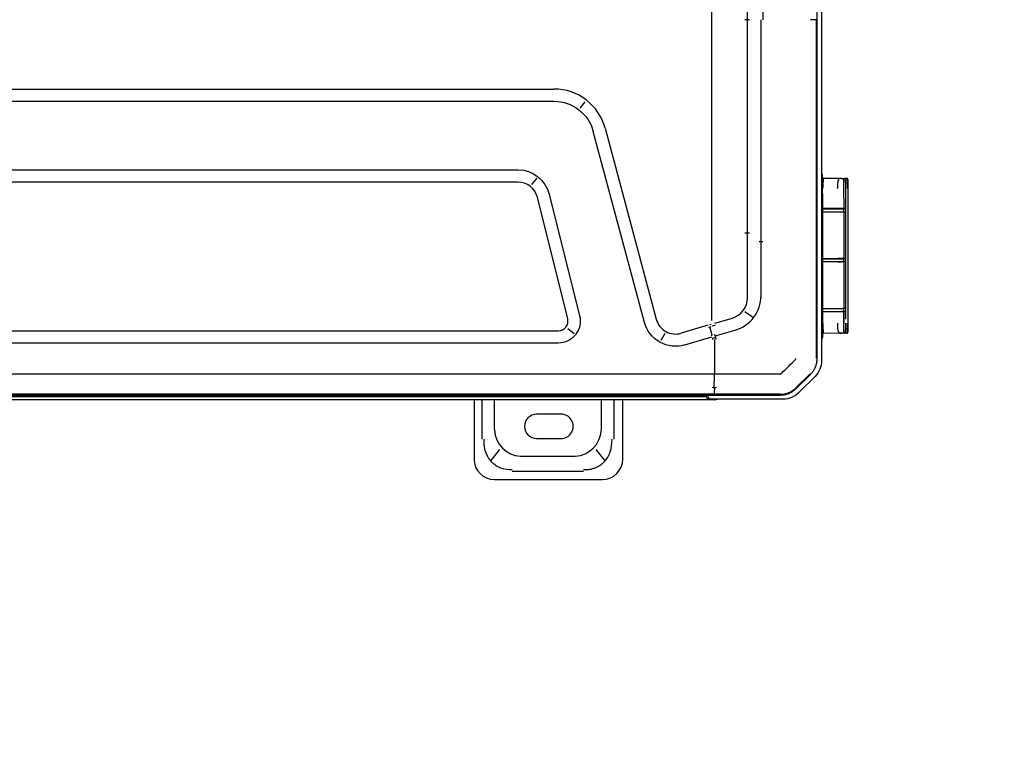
# Model space of a CAD drawing. Header units: millimetres. Extents: x -424979 to 718034, y -72486 to 344972.
# Tile 103 of 256: x 353414 to 354574, y 64609 to 65476. Entities that reach past the tile are written whole.
import ezdxf
from ezdxf import colors
from ezdxf.entities.mleader import LeaderData, LeaderLine
from ezdxf.math import Vec2, Vec3
from ezdxf.xclip import XClip

# ---------------------------------------------------------------- set-up
doc = ezdxf.new("R2010")
doc.units = ezdxf.units.MM
doc.header["$MEASUREMENT"] = 0
doc.header["$XCLIPFRAME"] = 0
doc.layers.add('0100_001_1_0_Nr_pióra__1', color=7, linetype='Continuous', lineweight=13)
doc.layers.add('IS_KLIM Opis_Średnice', color=7, linetype='Continuous', lineweight=9)
doc.layers.add('IS_KLIM_urządzenia', color=3, linetype='Continuous')
doc.layers.add('Rysunki i obrazki', color=7, linetype='Continuous')
picture_1 = doc.add_image_def('image1.tif', size_in_pixel=(4960, 3508))

# ---------------------------------------------------------------- blocks, each defined once
blk = doc.blocks.new('Rysunek_1_1', base_point=(-285945.3, 74341.7))
at = {"layer": '0100_001_1_0_Nr_pióra__1', "color": 7, "lineweight": 13}
image = blk.add_image(picture_1, insert=(-264947.9, 89188), size_in_units=(41994.7, 29692.6), rotation=180, dxfattribs=at)
image.set_boundary_path([(-0.5, -0.5), (4959.5, 3507.5)])
blk = doc.blocks.new('G$CE471A013')
at = {"linetype": 'Continuous'}
for p, q in [((-52.435, 41.216), (-57.735, 41.216)), ((-56.811, 40.816), (-53.307, 40.816)), ((-58.735, 40.216), (-58.735, 37.301)), ((-57.87, 40.295), (-57.426, 39.746)), ((-52.692, 39.746), (-52.248, 40.295)), ((-51.435, 37.301), (-51.435, 40.216)), ((-53.717, 40.077), (-56.401, 40.077)), ((-58.291, 37.3), (-58.291, 39.241)), ((-54.497, 39.198), (-55.697, 39.206)), ((-51.827, 39.241), (-51.827, 37.3)), ((-57.694, 38.769), (-57.694, 37.301)), ((-52.424, 37.301), (-52.424, 38.769)), ((-55.697, 38.006), (-54.497, 38.013)), ((-66.606, 37.271), (-63.067, 37.271)), ((-63.256, 37.301), (6.245, 37.301)), ((-63.067, 37.271), (-63.006, 37.271)), ((-68.168, 36.156), (-67.37, 36.954)), ((-67.244, 36.753), (-67.954, 36.043)), ((-66.881, 36.958), (-66.893, 36.986)), ((23.598, 37.069), (-66.48, 37.069)), ((-66.462, 37.035), (-66.435, 37.035)), ((-66.435, 37.034), (-63.211, 37.029)), ((-63.222, 36.747), (-63.229, 36.025)), ((-63.211, 37.029), (-21.491, 37.029)), ((-62.823, 37.151), (6.095, 37.151)), ((-46.818, 37.069), (-46.818, 37.151)), ((-39.955, 37.069), (-39.955, 37.151)), ((-67.906, 36.045), (-67.231, 36.718)), ((-67.906, 36.045), (-67.926, 36.025)), ((-63.231, 34.339), (-63.231, 36.025)), ((-68.485, 4.539), (-68.485, 35.393)), ((-68.27, 35.28), (-68.27, 3.917)), ((-68.16, 35.682), (-68.187, 35.693)), ((-68.237, 35.268), (-68.237, 18.659)), ((-61.773, 34.614), (-63.101, 34.22)), ((-60.791, 34.052), (-60.595, 34.401)), ((-55.564, 34.525), (12.681, 34.525)), ((-69.729, 34.04), (-69.624, 34.041)), ((-69.623, 34.041), (-69.624, 34.041)), ((-69.364, 34.043), (-68.578, 34.051)), ((-68.528, 33.852), (-68.558, 33.852)), ((-68.528, 33.352), (-68.528, 34.252)), ((-63.275, 34.162), (-64.302, 33.869)), ((-63.22, 34.09), (-63.293, 34.234)), ((-63.128, 34.119), (-62.999, 33.739)), ((-62.913, 33.65), (-61.603, 34.039)), ((-56.03, 33.809), (-56.346, 34.056)), ((12.681, 33.925), (-55.564, 33.925)), ((-69.778, 26.937), (-69.778, 33.546)), ((-69.66, 26.936), (-69.662, 33.348)), ((-69.661, 32.97), (-69.661, 33.348)), ((-69.587, 33.547), (-69.586, 32.971)), ((-69.574, 32.977), (-69.574, 33.547)), ((-68.528, 27.182), (-68.528, 33.352)), ((-63.243, 33.54), (-64.111, 33.292)), ((-63.11, 33.418), (-63.11, 29.549)), ((-63.012, 33.616), (-63.073, 33.593)), ((-57.867, 23.986), (-60.377, 33.353)), ((-59.798, 33.508), (-57.288, 24.142)), ((-69.645, 32.97), (-69.661, 32.97)), ((-69.585, 32.971), (-69.58, 32.976)), ((-69.584, 32.97), (-69.584, 32.82)), ((-68.528, 32.97), (-69.514, 32.97)), ((-68.553, 32.977), (-69.28, 32.98)), ((-65.097, 33.248), (-64.718, 32.988)), ((-55.124, 27.223), (-56.612, 33.184)), ((-56.03, 33.329), (-54.542, 27.368)), ((-69.66, 30.52), (-69.661, 32.82)), ((-69.645, 32.82), (-69.661, 32.82)), ((-69.573, 30.526), (-69.574, 32.82)), ((-68.528, 32.819), (-69.514, 32.82)), ((-65.503, 29.549), (-65.503, 32.296)), ((-64.853, 32.296), (-64.853, 29.549)), ((-69.644, 30.52), (-69.66, 30.52)), ((-69.584, 30.521), (-69.579, 30.526)), ((-69.583, 30.519), (-69.583, 30.384)), ((-68.528, 30.519), (-69.513, 30.519)), ((-68.553, 30.526), (-69.279, 30.53)), ((-69.66, 30.384), (-69.644, 30.384)), ((-69.66, 28.083), (-69.66, 30.384)), ((-69.579, 30.378), (-69.584, 30.382)), ((-69.573, 28.084), (-69.573, 30.377)), ((-68.528, 30.384), (-69.513, 30.384)), ((-68.553, 30.377), (-69.279, 30.373)), ((-65.61, 29.549), (-65.426, 29.549)), ((-65.503, 29.112), (-65.503, 29.549)), ((-64.853, 29.549), (-64.853, 29.112)), ((-63.11, 29.549), (-63.11, 7.87)), ((-65.503, 18.659), (-65.503, 29.112)), ((-64.717, 29.112), (-64.95, 29.112)), ((-64.853, 29.112), (-64.853, 18.659)), ((-69.66, 28.083), (-69.644, 28.083)), ((-69.582, 28.084), (-69.582, 27.934)), ((-68.528, 28.084), (-69.513, 28.084)), ((-69.659, 27.933), (-69.644, 27.933)), ((-69.659, 26.936), (-69.659, 27.933)), ((-69.583, 27.932), (-69.578, 27.927)), ((-69.572, 26.937), (-69.573, 27.926)), ((-68.528, 27.934), (-69.513, 27.934)), ((-69.278, 27.923), (-68.553, 27.927)), ((-68.528, 27.182), (-68.528, 26.282)), ((-68.558, 26.632), (-68.528, 26.632)), ((-54.509, 26.429), (-54.262, 26.745)), ((-53.591, 26.625), (10.708, 26.625)), ((-69.621, 26.443), (-69.729, 26.444)), ((-69.729, 26.444), (-69.621, 26.443)), ((-68.578, 26.433), (-69.362, 26.441)), ((-68.578, 26.432), (-69.362, 26.44)), ((10.708, 26.025), (-53.591, 26.025)), ((-56.871, 22.685), (-56.627, 23.003)), ((-21.491, 22.659), (-55.356, 22.659)), ((-21.491, 22.059), (-55.356, 22.059)), ((-65.61, 8.47), (-65.61, 18.659)), ((-64.95, 18.659), (-64.717, 18.659)), ((-64.853, 18.659), (-64.853, 7.87))]:
    blk.add_line(p, q, dxfattribs=at)
for centre, radius, start, end in [((-57.735, 40.216), 1, 90, 180), ((-52.435, 40.216), 1, 0, 90), ((-55.701, 38.606), 0.6, 89.6384, 270.3616), ((-54.501, 38.606), 0.592, 270.3616, 89.6384), ((-63.256, 37.001), 0.3, 90, 115.8413), ((-63.006, 37.071), 0.2, 0, 90), ((-61.324, 33.099), 0.98, 15, 106.5295), ((-55.564, 33.445), 0.48, 90, 194.0167), ((-53.591, 27.605), 0.98, 194.0166, 270), ((-55.356, 24.659), 2.6, 195, 270)]:
    blk.add_arc(centre, radius, start, end, dxfattribs=at)
at = {"linetype": 'Continuous', "extrusion": (0, 0, -1)}
for centre, radius, start, end in [((66.606, 36.191), 1.08, 45, 90), ((67.405, 35.393), 1.08, 0, 45), ((61.324, 33.099), 1.58, 73.4706, 165), ((55.564, 33.445), 1.08, 345.9834, 90), ((53.591, 27.605), 1.58, 270, 345.9834), ((55.356, 24.659), 2, 270, 345)]:
    blk.add_arc(centre, radius, start, end, dxfattribs=at)
at = {"linetype": 'Continuous'}
for centre, major_axis, ratio, start_param, end_param in [((-55.906, 38.207), (1.268, -1.569), 0.803018, 2.633487, 3.831894), ((-54.211, 38.207), (-1.268, -1.569), 0.803018, 2.451291, 3.649699), ((-63.067, 37.071), (0, -0.2), 0.831479, 1.570796, 3.141593), ((-47.823, 36.801), (0, 0.35), 0.690452, 6.119579, 6.283185), ((-33.789, 36.701), (1.086, 0), 0.414214, 1.241354, 1.558544), ((-68.428, 34.252), (0.1, 0), 1, 2.168878, 3.141593), ((-69.728, 33.99), (-0.05, 0), 1, 5.572775, 6.283185), ((-69.728, 33.99), (-0.05, 0), 1, 4.722432, 5.271942), ((-69.566, 33.543), (0, 0.7), 0.01995, 0.882039, 1.565858), ((-63.755, 32.198), (1.764, 0), 0.995519, 1.850018, 3.141593), ((-63.025, 33.944), (-1.913, -0.585), 0.178321, 4.710906, 4.798331), ((-62.672, 32.781), (-1.893, -0.646), 0.706819, 4.683881, 4.712375), ((-69.635, 32.971), (0.05, 0.0002), 0.017455, 4.162534, 6.265658), ((-69.383, 32.979), (0.494, 0.002), 0.017455, 4.153807, 4.444433), ((-69.38, 32.977), (0.2, 0.001), 0.017455, 1.047121, 3.124066), ((-68.578, 32.976), (0.05, 0.0002), 0.017455, 6.283104, 7.330301), ((-63.807, 32.296), (1.046, 0), 0.995519, 1.865841, 3.141593), ((-69.383, 32.829), (0.494, 0.002), 0.017455, 4.153807, 4.444433), ((-69.634, 30.521), (0.05, 0.0002), 0.017455, 4.162534, 6.265658), ((-69.383, 30.528), (0.494, 0.002), 0.017455, 4.153807, 4.444433), ((-69.379, 30.527), (0.2, 0.001), 0.017455, 1.047121, 3.124066), ((-68.578, 30.525), (0.05, 0.0002), 0.017455, 6.283104, 7.330301), ((-69.634, 30.383), (-0.05, 0.0002), 0.017455, 3.15913, 5.262255), ((-69.383, 30.375), (-0.494, 0.002), 0.017455, 4.980355, 5.270981), ((-69.379, 30.377), (-0.2, 0.001), 0.017455, 0.017538, 2.094482), ((-68.578, 30.378), (-0.05, 0.0002), 0.017455, 2.094477, 3.141674), ((-69.382, 28.075), (-0.494, 0.002), 0.017455, 4.980355, 5.270981), ((-69.633, 27.932), (-0.05, 0.0002), 0.017455, 3.15913, 5.262255), ((-69.382, 27.925), (-0.494, 0.002), 0.017455, 4.980355, 5.270981), ((-69.378, 27.926), (-0.2, 0.001), 0.017455, 0.017538, 2.094482), ((-68.578, 27.928), (-0.05, 0.0002), 0.017455, 2.094477, 3.141674), ((-69.728, 26.494), (-0.05, 0), 1, 0, 0.71037), ((-69.728, 26.494), (-0.05, 0), 1, 1.011256, 1.560766), ((-68.578, 26.383), (-0.05, 0), 1, 3.141593, 4.702359), ((-68.428, 26.282), (-0.1, 0), 1, 0, 0.972715)]:
    blk.add_ellipse(centre, major_axis=major_axis, ratio=ratio, start_param=start_param, end_param=end_param, dxfattribs=at)
blk.add_ellipse((-68.253, 31.674), major_axis=(0, -0.25), ratio=0.017452, dxfattribs=at)
for points, knots in [([(-56.811, 40.73), (-56.879, 40.73), (-57.013, 40.729), (-57.207, 40.695), (-57.389, 40.639), (-57.556, 40.558), (-57.708, 40.456), (-57.931, 40.251), (-58.174, 39.848), (-58.197, 39.452), (-58.21, 39.241)], [0, 0, 0, 0, 0.088396, 0.173346, 0.25543, 0.335293, 0.413632, 0.491185, 0.72797, 1, 1, 1, 1]), ([(-51.908, 39.241), (-51.908, 39.315), (-51.908, 39.459), (-51.94, 39.667), (-51.994, 39.861), (-52.07, 40.037), (-52.164, 40.195), (-52.353, 40.428), (-52.729, 40.688), (-53.109, 40.716), (-53.307, 40.73)], [0, 0, 0, 0, 0.095854, 0.186885, 0.2735, 0.35617, 0.435439, 0.51192, 0.746033, 1, 1, 1, 1]), ([(-66.48, 37.069), (-66.537, 37.067), (-66.65, 37.062), (-66.815, 37.021), (-66.972, 36.956), (-67.118, 36.868), (-67.202, 36.791), (-67.244, 36.753)], [0, 0, 0, 0, 0.199971, 0.399955, 0.599953, 0.799968, 1, 1, 1, 1]), ([(-66.462, 37.034), (-66.58, 37.034), (-66.698, 37.016), (-66.918, 36.942), (-67.02, 36.889), (-67.143, 36.798), (-67.174, 36.772), (-67.204, 36.744)], [0, 0, 0, 0, 0.434849, 0.434849, 0.850781, 0.850781, 1, 1, 1, 1]), ([(-63.228, 36.744), (-63.228, 36.769), (-63.227, 36.822), (-63.224, 36.893), (-63.22, 36.964), (-63.215, 37.012), (-63.211, 37.032), (-63.209, 37.034), (-63.208, 37.034)], [0, 0, 0, 0, 0.15377, 0.321137, 0.499606, 0.749362, 0.923428, 1, 1, 1, 1]), ([(-60.124, 37.07), (-60.124, 37.072), (-60.121, 37.095), (-60.115, 37.138), (-60.112, 37.146), (-60.11, 37.151)], [0, 0, 0, 0, 0.03411, 0.430836, 1, 1, 1, 1]), ([(-60.11, 37.151), (-60.089, 37.148), (-60.053, 37.143), (-60.007, 37.11), (-59.984, 37.083), (-59.975, 37.07)], [0, 0, 0, 0, 0.421216, 0.760733, 1, 1, 1, 1]), ([(-56.683, 37.073), (-56.667, 37.09), (-56.616, 37.134), (-56.56, 37.144), (-56.522, 37.151)], [0, 0, 0, 0, 0.322756, 1, 1, 1, 1]), ([(-56.522, 37.151), (-56.525, 37.149), (-56.529, 37.145), (-56.536, 37.119), (-56.539, 37.092), (-56.541, 37.076), (-56.541, 37.073)], [0, 0, 0, 0, 0.364896, 0.677617, 0.93837, 1, 1, 1, 1]), ([(-47.783, 37.146), (-47.752, 37.139), (-47.677, 37.121), (-47.618, 37.07), (-47.584, 37.04)], [0, 0, 0, 0, 0.419101, 1, 1, 1, 1]), ([(-47.74, 37.071), (-47.74, 37.074), (-47.74, 37.077), (-47.741, 37.1), (-47.745, 37.116), (-47.759, 37.135), (-47.766, 37.141), (-47.779, 37.145), (-47.781, 37.146), (-47.783, 37.146)], [0, 0, 0, 0, 0.074579, 0.074579, 0.595541, 0.595541, 0.936378, 0.936378, 1, 1, 1, 1]), ([(-39.051, 37.04), (-39.027, 37.061), (-38.983, 37.101), (-38.911, 37.134), (-38.865, 37.143), (-38.845, 37.147)], [0, 0, 0, 0, 0.405811, 0.73919, 1, 1, 1, 1]), ([(-38.846, 37.147), (-38.859, 37.145), (-38.867, 37.14), (-38.883, 37.125), (-38.888, 37.112), (-38.892, 37.088), (-38.892, 37.079), (-38.892, 37.069)], [0, 0, 0, 0, 0.330097, 0.330097, 0.779008, 0.779008, 1, 1, 1, 1]), ([(-67.954, 36.043), (-67.992, 36.002), (-68.068, 35.918), (-68.156, 35.772), (-68.221, 35.615), (-68.262, 35.449), (-68.267, 35.336), (-68.27, 35.28)], [0, 0, 0, 0, 0.200001, 0.400001, 0.599999, 0.799999, 1, 1, 1, 1]), ([(-63.143, 34.328), (-63.143, 34.329), (-63.143, 34.329), (-63.143, 34.33), (-63.143, 34.331), (-63.143, 34.332), (-63.142, 34.333), (-63.14, 34.336), (-63.138, 34.337), (-63.136, 34.339)], [0, 0, 0, 0, 0.093535, 0.093535, 0.207433, 0.207433, 0.397418, 0.397418, 1, 1, 1, 1]), ([(-69.731, 34.037), (-69.736, 34.037), (-69.744, 34.036), (-69.757, 34.031), (-69.768, 34.021), (-69.773, 34.013), (-69.775, 34.008)], [0, 0, 0, 0, 0.240387, 0.490724, 0.746129, 1, 1, 1, 1]), ([(-69.729, 34.04), (-69.731, 34.037), (-69.736, 34.032), (-69.741, 33.995), (-69.745, 33.949), (-69.749, 33.872), (-69.755, 33.742), (-69.755, 33.61), (-69.755, 33.546)], [0, 0, 0, 0, 0.163877, 0.30578, 0.42579, 0.524061, 0.77284, 1, 1, 1, 1]), ([(-69.662, 33.547), (-69.662, 33.576), (-69.662, 33.635), (-69.66, 33.722), (-69.657, 33.805), (-69.652, 33.897), (-69.645, 33.996), (-69.636, 34.023), (-69.631, 34.038)], [0, 0, 0, 0, 0.113787, 0.231188, 0.353199, 0.480712, 0.706712, 1, 1, 1, 1]), ([(-69.624, 34.041), (-69.611, 34.041), (-69.571, 34.041), (-69.476, 34.042), (-69.42, 34.043), (-69.364, 34.043)], [0, 0, 0, 0, 0.5, 0.5, 1, 1, 1, 1]), ([(-69.364, 34.043), (-69.382, 34.042), (-69.425, 34.04), (-69.489, 34.03), (-69.537, 34.017), (-69.563, 34.005), (-69.571, 33.999), (-69.574, 33.996)], [0, 0, 0, 0, 0.208735, 0.500317, 0.75027, 0.886014, 1, 1, 1, 1]), ([(-69.364, 34.043), (-69.358, 34.041), (-69.346, 34.036), (-69.329, 33.999), (-69.315, 33.953), (-69.299, 33.876), (-69.284, 33.747), (-69.282, 33.611), (-69.28, 33.547)], [0, 0, 0, 0, 0.170313, 0.316827, 0.439664, 0.539052, 0.783475, 1, 1, 1, 1]), ([(-68.553, 33.554), (-68.553, 33.585), (-68.554, 33.65), (-68.555, 33.743), (-68.557, 33.831), (-68.561, 33.927), (-68.57, 34.026), (-68.575, 34.042), (-68.578, 34.051)], [0, 0, 0, 0, 0.110388, 0.22525, 0.346033, 0.473982, 0.692647, 1, 1, 1, 1]), ([(-69.755, 26.937), (-69.755, 26.906), (-69.755, 26.843), (-69.754, 26.75), (-69.751, 26.662), (-69.747, 26.568), (-69.741, 26.47), (-69.733, 26.453), (-69.729, 26.444)], [0, 0, 0, 0, 0.112037, 0.228343, 0.350117, 0.478408, 0.69584, 1, 1, 1, 1]), ([(-69.628, 26.446), (-69.631, 26.452), (-69.636, 26.464), (-69.643, 26.504), (-69.647, 26.552), (-69.653, 26.63), (-69.659, 26.755), (-69.66, 26.877), (-69.66, 26.936)], [0, 0, 0, 0, 0.155708, 0.294413, 0.416247, 0.521413, 0.769796, 1, 1, 1, 1]), ([(-69.66, 26.936), (-69.66, 26.936), (-69.66, 26.936), (-69.66, 26.935), (-69.66, 26.935), (-69.66, 26.935), (-69.66, 26.935), (-69.66, 26.935), (-69.66, 26.935), (-69.66, 26.935), (-69.66, 26.935), (-69.66, 26.935), (-69.66, 26.935), (-69.66, 26.935), (-69.659, 26.935), (-69.659, 26.935), (-69.659, 26.935), (-69.659, 26.935), (-69.659, 26.935), (-69.659, 26.935), (-69.659, 26.936), (-69.659, 26.936), (-69.659, 26.936), (-69.659, 26.936)], [0, 0, 0, 0, 0.260232, 0.260232, 0.390152, 0.390152, 0.455589, 0.455589, 0.478138, 0.478138, 0.494719, 0.494719, 0.511416, 0.511416, 0.530341, 0.530341, 0.56043, 0.56043, 0.637843, 0.637843, 0.878219, 0.878219, 1, 1, 1, 1]), ([(-69.278, 26.937), (-69.278, 26.906), (-69.279, 26.841), (-69.284, 26.748), (-69.291, 26.659), (-69.304, 26.563), (-69.33, 26.465), (-69.35, 26.45), (-69.362, 26.441)], [0, 0, 0, 0, 0.106421, 0.217828, 0.336261, 0.463423, 0.684856, 1, 1, 1, 1]), ([(-68.578, 26.433), (-68.576, 26.435), (-68.573, 26.44), (-68.568, 26.477), (-68.564, 26.523), (-68.558, 26.601), (-68.555, 26.731), (-68.554, 26.866), (-68.553, 26.93)], [0, 0, 0, 0, 0.165725, 0.30897, 0.429832, 0.528492, 0.775962, 1, 1, 1, 1]), ([(-69.775, 26.476), (-69.773, 26.471), (-69.768, 26.463), (-69.757, 26.453), (-69.744, 26.447), (-69.736, 26.446), (-69.731, 26.447)], [0, 0, 0, 0, 0.253869, 0.509276, 0.759614, 1, 1, 1, 1]), ([(-69.444, 26.441), (-69.471, 26.442), (-69.497, 26.442), (-69.568, 26.443), (-69.608, 26.443), (-69.621, 26.443)], [0, 0, 0, 0, 0.333624, 0.333624, 1, 1, 1, 1]), ([(-69.572, 26.487), (-69.568, 26.485), (-69.561, 26.479), (-69.534, 26.467), (-69.487, 26.453), (-69.423, 26.443), (-69.38, 26.441), (-69.362, 26.441)], [0, 0, 0, 0, 0.114672, 0.250015, 0.500029, 0.791569, 1, 1, 1, 1])]:
    blk.add_open_spline(points, degree=3, knots=knots, dxfattribs=at)
for points, degree in [([(-67.232, 36.724), (-67.223, 36.733), (-67.214, 36.742), (-67.205, 36.751)], 3), ([(-63.32, 36.7), (-63.289, 36.715), (-63.259, 36.729), (-63.228, 36.744)], 3), ([(-63.228, 36.744), (-63.198, 36.729), (-63.168, 36.714), (-63.138, 36.7)], 3), ([(-66.522, 36.008), (-66.752, 35.779), (-66.981, 35.549), (-67.211, 35.32)], 3), ([(-66.466, 36.031), (-66.488, 36.031), (-66.507, 36.023), (-66.522, 36.008)], 3), ([(-63.326, 36.025), (-64.372, 36.027), (-65.419, 36.029), (-66.466, 36.031)], 3), ([(-63.325, 36.025), (-63.325, 36.025), (-63.325, 36.025), (-63.326, 36.025)], 3), ([(-63.137, 36.025), (-63.2, 36.025), (-63.262, 36.025), (-63.325, 36.025)], 3), ([(-63.137, 36.025), (-63.137, 36.025), (-63.137, 36.025), (-63.136, 36.025)], 3), ([(-21.491, 36.025), (-63.136, 36.025)], 1), ([(-67.211, 35.32), (-67.226, 35.305), (-67.234, 35.287), (-67.234, 35.265)], 3), ([(-63.325, 34.339), (-63.325, 34.317), (-63.322, 34.295), (-63.315, 34.274)], 3), ([(-69.778, 33.546), (-69.778, 33.59), (-69.778, 33.676), (-69.778, 33.757), (-69.778, 33.829), (-69.778, 33.891), (-69.778, 33.939), (-69.778, 33.973), (-69.778, 33.99), (-69.778, 33.99)], 2), ([(-69.631, 34.038), (-69.628, 34.039), (-69.626, 34.04), (-69.624, 34.041)], 3), ([(-69.615, 34.04), (-69.625, 34.041)], 1), ([(-69.577, 33.988), (-69.578, 33.983), (-69.58, 33.96), (-69.581, 33.923), (-69.582, 33.873), (-69.583, 33.813), (-69.584, 33.744), (-69.585, 33.668), (-69.585, 33.588), (-69.585, 33.547)], 2), ([(-63.074, 34.136), (-63.074, 34.137), (-63.074, 34.137), (-63.074, 34.137)], 3), ([(-63.266, 33.645), (-63.214, 33.66), (-63.163, 33.677), (-63.113, 33.696)], 3), ([(-63.052, 33.72), (-63.017, 33.733), (-62.981, 33.746), (-62.944, 33.757)], 3), ([(-69.778, 26.494), (-69.778, 26.494), (-69.778, 26.511), (-69.778, 26.544), (-69.778, 26.593), (-69.778, 26.654), (-69.778, 26.727), (-69.778, 26.808), (-69.778, 26.893), (-69.778, 26.937)], 2), ([(-69.583, 26.936), (-69.583, 26.896), (-69.583, 26.816), (-69.582, 26.74), (-69.581, 26.671), (-69.58, 26.611), (-69.579, 26.561), (-69.577, 26.524), (-69.576, 26.5), (-69.575, 26.496)], 2), ([(-69.621, 26.443), (-69.624, 26.444), (-69.626, 26.445), (-69.628, 26.446)], 3)]:
    blk.add_open_spline(points, degree=degree, dxfattribs=at)
blk.add_rational_spline([(-68.242, 18.659), (-68.237, 18.659), (-67.953, 18.659)], [1, 0.828621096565, 1], degree=2, dxfattribs=at)

msp = doc.modelspace()

# ---------------------------------------------------------------- block references
at = {"layer": 'IS_KLIM_urządzenia', "xscale": 24, "yscale": 24, "zscale": 24, "rotation": 180}
msp.add_blockref('G$CE471A013', (352715.1, 65923.6), dxfattribs=at)
at = {"layer": 'Rysunki i obrazki', "color": 151, "linetype": 'Continuous', "lineweight": 20, "true_color": 0x80c2ff}
ref = msp.add_blockref('Rysunek_1_1', (362616, 74341.7), dxfattribs=at)
XClip(ref).set_block_clipping_path([(-306942.6163847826, 59495.4358014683), (-264947.9497181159, 89188.0358014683)])

# ---------------------------------------------------------------- next in the draw order: leaders
at = {"layer": 'IS_KLIM Opis_Średnice', "ltscale": 30}
ml = msp.add_multileader_mtext('Standard', dxfattribs=at)
ml.set_content('{\\fArial|b0|i0|c238|p0;\\C7;Odprowadzenie skroplin (przewód tłoczny) od klimatyzatora   do istniejącego pionu kanalizacji sanitarnej, zastosować pompkę skroplin. Uwaga w przypadku braku możliwości odprowadzenia skroplin do istniejącego pionu kanalizacji sanitarnej, skropliny z klimatyzacji można odprowadzić na zewnątrz budynku. W tym celu należy zamontować rurę odpływową, która skieruje wodę do rynny lub specjalnego zbiornika. Należy pamiętać o regularnym opróżnianiu zbiornika, aby zapobiec jego przepełnieniu. }', color=256)
ml.set_leader_properties()
ml.build(insert=Vec2(0, 0))
ml.multileader.update_dxf_attribs({"text_left_attachment_type": 6, "text_right_attachment_type": 6, "dogleg_length": 0.36})
ctx = ml.context
ctx.base_point, ctx.char_height, ctx.plane_origin, ctx.plane_y_axis = Vec3(345533.1, 69972.1), 250, Vec3(342875.1, 72709.5), Vec3(0, -1)
ctx.left_attachment, ctx.right_attachment = 6, 6
notes = []
notes.append((ctx, [(0, (1, 1, 0), (354726, 69972.1), (-1, 0), 0.36, [(1, [(345668.5, 69972.1)], 0, []), (0, [(356566, 63638.6)], 256, [])])]))
ctx.mtext.insert, ctx.mtext.width, ctx.mtext.flow_direction = Vec3(345535.1, 70295.6), 9695.034, 5
ctx.mtext.has_bg_fill, ctx.mtext.bg_color, ctx.mtext.bg_scale_factor, ctx.mtext.bg_transparency, ctx.mtext.use_window_bg_color = 1, -939524096, 1.5, 0, 1
for ctx, leaders in notes:
    for number, flags, end, landing, length, lines in leaders:
        leader = LeaderData()
        leader.index, (leader.has_last_leader_line, leader.has_dogleg_vector, leader.attachment_direction) = number, flags
        leader.last_leader_point, leader.dogleg_vector, leader.dogleg_length = Vec3(end), Vec3(landing), length
        for number, points, colour, breaks in lines:
            line = LeaderLine()
            line.index, line.vertices, line.color, line.breaks = number, Vec3.list(points), colors.encode_raw_color(colour), breaks
            leader.lines.append(line)
        ctx.leaders.append(leader)

doc.saveas('drawing.dxf')
